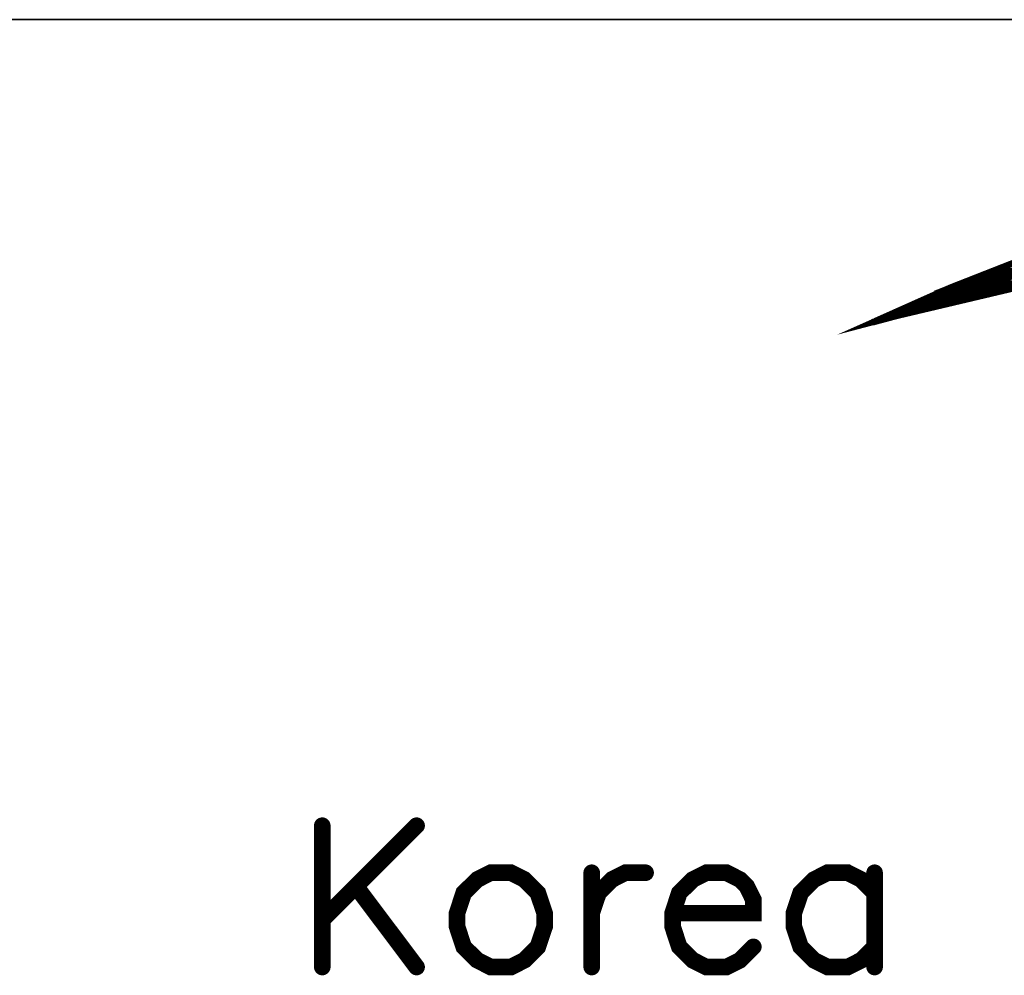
# Model space of a CAD drawing. Header units: millimetres. Extents: x 4497 to 13960, y 12291 to 16372.
# Tile 64 of 217: x 4870 to 4883, y 14625 to 14638. Entities that reach past the tile are written whole.
import ezdxf

# ---------------------------------------------------------------- set-up
doc = ezdxf.new("R2010")
doc.units = ezdxf.units.MM
doc.header["$LTSCALE"] = 0.8
doc.layers.get('0').update_dxf_attribs({"linetype": 'CONTINUOUS', "lineweight": 0})

# ---------------------------------------------------------------- blocks, each defined once
blk = doc.blocks.new('SMOOTH_0$064516')
at = {"const_width": 0.0323}
blk.add_lwpolyline([(-0.0161, 0, 1), (0.0161, 0, 1)], format="xyb", close=True, dxfattribs=at)
blk = doc.blocks.new('SMOOTH_0$0254')
at = {"const_width": 0.0127}
blk.add_lwpolyline([(-0.00635, 0, 1), (0.00635, 0, 1)], format="xyb", close=True, dxfattribs=at)
blk = doc.blocks.new('logo')
at = {"color": 7}
for points, const_width in [([(-3495.641, 5338.044), (-3491.64, 5339.83), (-3485.861, 5342.097)], 0.338), ([(-3484.65, 5340.681), (-3494.422, 5338.371), (-3495.641, 5338.044)], 0.338), ([(-3492.683, 5338.869), (-3489.049, 5340.559)], 0.338), ([(-3489.387, 5340.474), (-3491.584, 5339.545)], 0.338), ([(-3491.415, 5339.207), (-3488.626, 5340.559)], 0.338), ([(-3490.401, 5339.46), (-3488.204, 5340.559)], 0.338), ([(-3493.613, 5338.7), (-3491.584, 5339.629)], 0.338), ([(-3489.133, 5340.052), (-3488.035, 5340.052)], 0.338), ([(-3519.273, 5311.965), (-3524.159, 5307.079)], 0.859), ([(-3524.159, 5311.965), (-3524.159, 5304.641)], 0.859), ([(-3515.434, 5309.527), (-3516.13, 5309.175), (-3516.834, 5308.479), (-3517.178, 5307.431), (-3517.178, 5306.736), (-3516.834, 5305.688), (-3516.13, 5304.993), (-3515.434, 5304.641), (-3514.387, 5304.641), (-3513.691, 5304.993), (-3512.996, 5305.688), (-3512.644, 5306.736), (-3512.644, 5307.431), (-3512.996, 5308.479), (-3513.691, 5309.175), (-3514.387, 5309.527), (-3515.434, 5309.527)], 0.859), ([(-3510.205, 5307.431), (-3509.853, 5308.479), (-3509.157, 5309.175), (-3508.462, 5309.527), (-3507.414, 5309.527)], 0.859), ([(-3510.205, 5309.527), (-3510.205, 5304.641)], 0.859), ([(-3506.014, 5307.431), (-3501.833, 5307.431), (-3501.833, 5308.127), (-3502.176, 5308.823), (-3502.528, 5309.175), (-3503.224, 5309.527), (-3504.271, 5309.527), (-3504.967, 5309.175), (-3505.671, 5308.479), (-3506.014, 5307.431), (-3506.014, 5306.736), (-3505.671, 5305.688), (-3504.967, 5304.993), (-3504.271, 5304.641), (-3503.224, 5304.641), (-3502.528, 5304.993), (-3501.833, 5305.688)], 0.859), ([(-3495.555, 5308.479), (-3496.251, 5309.175), (-3496.946, 5309.527), (-3497.994, 5309.527), (-3498.69, 5309.175), (-3499.385, 5308.479), (-3499.737, 5307.431), (-3499.737, 5306.736), (-3499.385, 5305.688), (-3498.69, 5304.993), (-3497.994, 5304.641), (-3496.946, 5304.641), (-3496.251, 5304.993), (-3495.555, 5305.688)], 0.859), ([(-3495.555, 5309.527), (-3495.555, 5304.641)], 0.859), ([(-3522.416, 5308.823), (-3519.273, 5304.641)], 0.859)]:
    blk.add_lwpolyline(points, dxfattribs=dict(at, const_width=const_width))
at = {"color": 7, "const_width": 0.338}
for points in [[(-3489.423, 5340.689), (-3485.861, 5342.089), (-3476.985, 5342.089), (-3484.65, 5340.689)], [(-3491.631, 5339.822), (-3489.423, 5340.689), (-3484.658, 5340.689), (-3488.321, 5339.822)], [(-3494.873, 5338.379), (-3491.631, 5339.822), (-3488.321, 5339.822), (-3494.413, 5338.379)], [(-3495.53, 5338.087), (-3494.422, 5338.379), (-3494.873, 5338.379), (-3495.53, 5338.087)]]:
    blk.add_lwpolyline(points, close=True, dxfattribs=at)
at = {"color": 7, "xscale": 13.31, "yscale": 13.31, "zscale": 13.31}
for name, p in [('SMOOTH_0$0254', (-3489.423, 5340.689)), ('SMOOTH_0$0254', (-3489.423, 5340.689)), ('SMOOTH_0$0254', (-3489.387, 5340.474)), ('SMOOTH_0$0254', (-3489.049, 5340.559)), ('SMOOTH_0$0254', (-3491.64, 5339.83)), ('SMOOTH_0$0254', (-3491.631, 5339.822)), ('SMOOTH_0$0254', (-3491.631, 5339.822)), ('SMOOTH_0$0254', (-3491.584, 5339.629)), ('SMOOTH_0$0254', (-3489.133, 5340.052)), ('SMOOTH_0$0254', (-3491.584, 5339.545)), ('SMOOTH_0$0254', (-3491.415, 5339.207)), ('SMOOTH_0$0254', (-3490.401, 5339.46)), ('SMOOTH_0$0254', (-3493.613, 5338.7)), ('SMOOTH_0$0254', (-3492.683, 5338.869)), ('SMOOTH_0$0254', (-3495.53, 5338.087)), ('SMOOTH_0$0254', (-3495.53, 5338.087)), ('SMOOTH_0$0254', (-3494.873, 5338.379)), ('SMOOTH_0$0254', (-3494.873, 5338.379)), ('SMOOTH_0$0254', (-3494.422, 5338.379)), ('SMOOTH_0$0254', (-3494.422, 5338.371)), ('SMOOTH_0$0254', (-3494.413, 5338.379)), ('SMOOTH_0$0254', (-3495.641, 5338.044)), ('SMOOTH_0$0254', (-3495.641, 5338.044)), ('SMOOTH_0$064516', (-3524.159, 5311.965)), ('SMOOTH_0$064516', (-3519.273, 5311.965)), ('SMOOTH_0$064516', (-3515.434, 5309.527)), ('SMOOTH_0$064516', (-3515.434, 5309.527)), ('SMOOTH_0$064516', (-3514.387, 5309.527)), ('SMOOTH_0$064516', (-3510.205, 5309.527)), ('SMOOTH_0$064516', (-3508.462, 5309.527)), ('SMOOTH_0$064516', (-3507.414, 5309.527)), ('SMOOTH_0$064516', (-3504.271, 5309.527)), ('SMOOTH_0$064516', (-3503.224, 5309.527)), ('SMOOTH_0$064516', (-3497.994, 5309.527)), ('SMOOTH_0$064516', (-3496.946, 5309.527)), ('SMOOTH_0$064516', (-3495.555, 5309.527)), ('SMOOTH_0$064516', (-3522.416, 5308.823)), ('SMOOTH_0$064516', (-3516.13, 5309.175)), ('SMOOTH_0$064516', (-3513.691, 5309.175)), ('SMOOTH_0$064516', (-3509.157, 5309.175)), ('SMOOTH_0$064516', (-3504.967, 5309.175)), ('SMOOTH_0$064516', (-3502.528, 5309.175)), ('SMOOTH_0$064516', (-3502.176, 5308.823)), ('SMOOTH_0$064516', (-3498.69, 5309.175)), ('SMOOTH_0$064516', (-3496.251, 5309.175)), ('SMOOTH_0$064516', (-3516.834, 5308.479)), ('SMOOTH_0$064516', (-3512.996, 5308.479)), ('SMOOTH_0$064516', (-3509.853, 5308.479)), ('SMOOTH_0$064516', (-3505.671, 5308.479)), ('SMOOTH_0$064516', (-3499.385, 5308.479)), ('SMOOTH_0$064516', (-3495.555, 5308.479)), ('SMOOTH_0$064516', (-3501.833, 5308.127)), ('SMOOTH_0$064516', (-3517.178, 5307.431)), ('SMOOTH_0$064516', (-3512.644, 5307.431)), ('SMOOTH_0$064516', (-3510.205, 5307.431)), ('SMOOTH_0$064516', (-3506.014, 5307.431)), ('SMOOTH_0$064516', (-3506.014, 5307.431)), ('SMOOTH_0$064516', (-3501.833, 5307.431)), ('SMOOTH_0$064516', (-3499.737, 5307.431)), ('SMOOTH_0$064516', (-3524.159, 5307.079)), ('SMOOTH_0$064516', (-3517.178, 5306.736)), ('SMOOTH_0$064516', (-3512.644, 5306.736)), ('SMOOTH_0$064516', (-3506.014, 5306.736)), ('SMOOTH_0$064516', (-3499.737, 5306.736)), ('SMOOTH_0$064516', (-3516.834, 5305.688)), ('SMOOTH_0$064516', (-3512.996, 5305.688)), ('SMOOTH_0$064516', (-3505.671, 5305.688)), ('SMOOTH_0$064516', (-3501.833, 5305.688)), ('SMOOTH_0$064516', (-3499.385, 5305.688)), ('SMOOTH_0$064516', (-3495.555, 5305.688)), ('SMOOTH_0$064516', (-3516.13, 5304.993)), ('SMOOTH_0$064516', (-3513.691, 5304.993)), ('SMOOTH_0$064516', (-3504.967, 5304.993)), ('SMOOTH_0$064516', (-3502.528, 5304.993)), ('SMOOTH_0$064516', (-3498.69, 5304.993)), ('SMOOTH_0$064516', (-3496.251, 5304.993)), ('SMOOTH_0$064516', (-3524.159, 5304.641)), ('SMOOTH_0$064516', (-3519.273, 5304.641)), ('SMOOTH_0$064516', (-3515.434, 5304.641)), ('SMOOTH_0$064516', (-3514.387, 5304.641)), ('SMOOTH_0$064516', (-3510.205, 5304.641)), ('SMOOTH_0$064516', (-3504.271, 5304.641)), ('SMOOTH_0$064516', (-3503.224, 5304.641)), ('SMOOTH_0$064516', (-3497.994, 5304.641)), ('SMOOTH_0$064516', (-3496.946, 5304.641)), ('SMOOTH_0$064516', (-3495.555, 5304.641))]:
    blk.add_blockref(name, p, dxfattribs=at)

msp = doc.modelspace()

# ---------------------------------------------------------------- linework, layer by layer
at = {"color": 7, "linetype": 'Continuous', "lineweight": 35}
msp.add_line((4856.368, 14637.566), (4931.827, 14637.566), dxfattribs=at)

# ---------------------------------------------------------------- block references
at = {"color": 3, "linetype": 'Continuous', "xscale": 0.2477402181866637, "yscale": 0.2477402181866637, "zscale": 0.2477402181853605}
msp.add_blockref('logo', (5747.272, 13311.235), dxfattribs=at)

doc.saveas('drawing.dxf')
